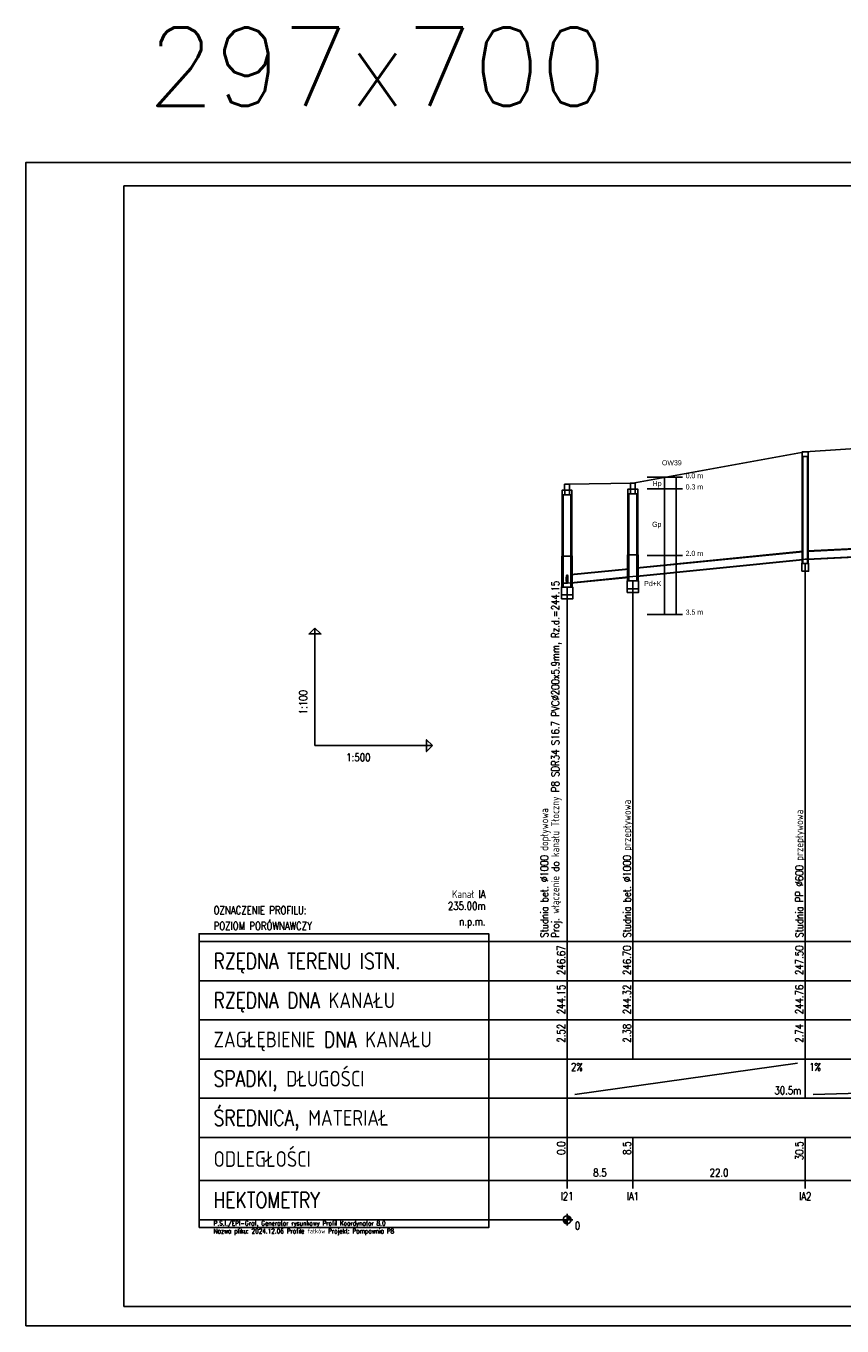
# Model space of a CAD drawing. Header units: metres. Extents: x -25 to 2175, y -3394 to -342.
# Tile 25 of 52: x -25 to 184, y -1963 to -1631. Entities that reach past the tile are written whole.
import ezdxf
from ezdxf.enums import TextEntityAlignment as Align

# ---------------------------------------------------------------- set-up
doc = ezdxf.new("R2010")
doc.units = ezdxf.units.M
doc.header["$LTSCALE"] = 0.2
doc.layers.get('0').update_dxf_attribs({"color": 8, "linetype": 'CONTINUOUS'})
for name, color, linetype in [('gleba', 20, 'CONTINUOUS'), ('Linie_tabeli', 7, 'CONTINUOUS'), ('Pomocnicza', 1, 'CONTINUOUS'), ('Pompownia_P8_Liczby', 7, 'CONTINUOUS'), ('Pompownia_P8_Linie_tabeli', 7, 'CONTINUOUS'), ('Pompownia_P8_Odcinki', 7, 'CONTINUOUS'), ('Pompownia_P8_Opis_PZ', 7, 'CONTINUOUS'), ('Pompownia_P8_Opis_wl', 7, 'CONTINUOUS'), ('Pompownia_P8_Teren_istn', 3, 'CONTINUOUS'), ('Pompownia_P8_Wezly', 7, 'CONTINUOUS'), ('warstwa_nr_0', 8, 'CONTINUOUS')]:
    doc.layers.add(name, color=color, linetype=linetype)
doc.styles.get("Standard").update_dxf_attribs({"font": 'simplex.shx'})

msp = doc.modelspace()

# ---------------------------------------------------------------- linework, layer by layer
at = {"layer": 'Linie_tabeli'}
for p, q in [((133.83, -1746.15), (142.83, -1746.15)), ((133.83, -1749.15), (142.83, -1749.15)), ((133.83, -1766.15), (142.83, -1766.15)), ((133.83, -1781.15), (142.83, -1781.15))]:
    msp.add_line(p, q, dxfattribs=at)
msp.add_lwpolyline([(0.29, -1957.78), (669.29, -1957.78), (669.29, -1671.78), (0.29, -1671.78)], close=True, dxfattribs=at)
at = {"layer": 'Pomocnicza'}
for points in [[(138.28, -1746.15), (138.28, -1781.15)], [(141.28, -1746.15), (141.28, -1766.15)], [(141.28, -1746.15), (141.28, -1781.15)]]:
    msp.add_lwpolyline(points, dxfattribs=at)
at = {"layer": 'Pompownia_P8_Liczby'}
for p, q in [((113.4, -1934.16), (113.4, -1937.16)), ((113.4, -1934.16), (113.4, -1937.16)), ((111.9, -1935.66), (114.9, -1935.66)), ((111.9, -1935.66), (114.9, -1935.66)), ((112.4, -1935.73), (114.4, -1935.59)), ((112.4, -1935.73), (114.4, -1935.59)), ((112.41, -1935.8), (114.39, -1935.52)), ((112.41, -1935.8), (114.39, -1935.52)), ((112.42, -1935.87), (114.38, -1935.45)), ((112.42, -1935.87), (114.38, -1935.45)), ((112.44, -1935.93), (114.36, -1935.38)), ((112.44, -1935.93), (114.36, -1935.38)), ((112.46, -1936), (114.34, -1935.32)), ((112.46, -1936), (114.34, -1935.32)), ((112.49, -1936.07), (114.31, -1935.25)), ((112.49, -1936.07), (114.31, -1935.25)), ((112.52, -1936.13), (114.28, -1935.19)), ((112.52, -1936.13), (114.28, -1935.19)), ((112.55, -1936.19), (114.25, -1935.13)), ((112.55, -1936.19), (114.25, -1935.13)), ((112.59, -1936.25), (114.21, -1935.07)), ((112.59, -1936.25), (114.21, -1935.07)), ((112.64, -1936.3), (114.17, -1935.02)), ((112.64, -1936.3), (114.17, -1935.02)), ((112.68, -1936.35), (114.12, -1934.96)), ((112.68, -1936.35), (114.12, -1934.96)), ((112.73, -1936.4), (114.07, -1934.92)), ((112.73, -1936.4), (114.07, -1934.92)), ((112.79, -1936.45), (114.02, -1934.87)), ((112.79, -1936.45), (114.02, -1934.87)), ((112.84, -1936.49), (113.96, -1934.83)), ((112.84, -1936.49), (113.96, -1934.83)), ((112.9, -1936.52), (113.9, -1934.79)), ((112.9, -1936.52), (113.9, -1934.79)), ((112.96, -1936.56), (113.84, -1934.76)), ((112.96, -1936.56), (113.84, -1934.76)), ((113.03, -1936.59), (113.78, -1934.73)), ((113.03, -1936.59), (113.78, -1934.73)), ((113.09, -1936.61), (113.71, -1934.71)), ((113.09, -1936.61), (113.71, -1934.71)), ((113.16, -1936.63), (113.64, -1934.69)), ((113.16, -1936.63), (113.64, -1934.69)), ((113.23, -1936.64), (113.58, -1934.67)), ((113.23, -1936.64), (113.58, -1934.67)), ((113.3, -1936.65), (113.51, -1934.66)), ((113.3, -1936.65), (113.51, -1934.66)), ((113.37, -1936.66), (113.44, -1934.66)), ((113.37, -1936.66), (113.44, -1934.66))]:
    msp.add_line(p, q, dxfattribs=at)
msp.add_circle((113.4, -1935.66), 1, dxfattribs=at)
msp.add_circle((113.4, -1935.66), 1, dxfattribs=at)
at = {"layer": 'Pompownia_P8_Linie_tabeli'}
for p, q in [((49.05, -1814.66), (49.05, -1784.66)), ((49.05, -1814.66), (79.05, -1814.66)), ((19.48, -1864.66), (113.4, -1864.66)), ((113.4, -1864.66), (471.04, -1864.66)), ((113.4, -1864.66), (113.4, -1894.66)), ((113.4, -1864.66), (113.4, -1925.66)), ((130.19, -1864.66), (130.19, -1894.66)), ((174.18, -1864.66), (174.18, -1894.66)), ((19.48, -1874.66), (113.4, -1874.66)), ((113.4, -1874.66), (471.04, -1874.66)), ((19.48, -1884.66), (113.4, -1884.66)), ((113.4, -1884.66), (471.04, -1884.66)), ((19.48, -1894.66), (113.4, -1894.66)), ((113.4, -1894.66), (471.04, -1894.66)), ((113.4, -1894.66), (113.4, -1904.66)), ((115.4, -1903.66), (172.18, -1895.66)), ((174.18, -1894.66), (174.18, -1904.66)), ((176.18, -1903.66), (469.04, -1895.66)), ((19.48, -1904.66), (113.4, -1904.66)), ((113.4, -1904.66), (471.04, -1904.66)), ((19.48, -1914.66), (113.4, -1914.66)), ((113.4, -1914.66), (471.04, -1914.66)), ((113.4, -1914.66), (113.4, -1927.66)), ((130.19, -1914.66), (130.19, -1927.66)), ((174.18, -1914.66), (174.18, -1927.66)), ((19.48, -1925.66), (113.4, -1925.66)), ((113.4, -1925.66), (471.04, -1925.66)), ((19.48, -1935.66), (113.4, -1935.66))]:
    msp.add_line(p, q, dxfattribs=at)
for points in [[(174.18, -1864.66), (174.18, -1768.16)], [(113.4, -1864.66), (113.4, -1774.2)], [(130.19, -1864.66), (130.19, -1772.6)]]:
    msp.add_lwpolyline(points, dxfattribs=at)
for points in [[(49.05, -1784.66), (50.55, -1786.16), (47.55, -1786.16)], [(79.05, -1814.66), (77.55, -1816.16), (77.55, -1813.16)], [(19.48, -1937.66), (93.4, -1937.66), (93.4, -1862.66), (19.48, -1862.66)]]:
    msp.add_lwpolyline(points, close=True, dxfattribs=at)
at = {"layer": 'Pompownia_P8_Odcinki'}
for points in [[(131.19, -1769.4), (173.58, -1765.16), (173.58, -1765.06), (131.19, -1769.3)], [(174.78, -1765.07), (233.65, -1762.12), (233.65, -1762.02), (174.78, -1764.97)], [(174.78, -1767.07), (233.65, -1764.12), (233.65, -1764.22), (174.78, -1767.17)], [(131.19, -1771.4), (173.58, -1767.16), (173.58, -1767.26), (131.19, -1771.5)], [(114.4, -1771.08), (129.19, -1769.6), (129.19, -1769.5), (114.4, -1770.98)], [(114.4, -1773.08), (129.19, -1771.6), (129.19, -1771.7), (114.4, -1773.18)]]:
    msp.add_lwpolyline(points, close=True, dxfattribs=at)
at = {"layer": 'Pompownia_P8_Opis_wl'}
for major_axis in [(0, -1.1), (0, -1)]:
    msp.add_ellipse((113.4, -1772.18), major_axis=major_axis, ratio=0.2, dxfattribs=at)
at = {"layer": 'Pompownia_P8_Teren_istn'}
msp.add_lwpolyline([(113.4, -1747.96), (130.19, -1747.66), (174.18, -1739.66), (234.65, -1735.66), (248.74, -1735.66), (305.95, -1735.66), (345.52, -1737.66), (407.13, -1737.66), (471.04, -1734.66)], dxfattribs=at)
at = {"layer": 'Pompownia_P8_Wezly'}
for p, q in [((114, -1749.46), (112.8, -1749.46)), ((114, -1750.66), (112.8, -1750.66)), ((130.79, -1749.16), (129.59, -1749.16)), ((130.79, -1750.36), (129.59, -1750.36)), ((114.52, -1766.26), (112.28, -1766.26)), ((131.31, -1765.96), (129.07, -1765.96))]:
    msp.add_line(p, q, dxfattribs=at)
for points in [[(173.43, -1740.86), (174.93, -1740.86), (174.93, -1739.66), (173.43, -1739.66)], [(173.43, -1768.16), (174.93, -1768.16), (174.93, -1740.86), (173.43, -1740.86)], [(173.58, -1768.16), (174.78, -1768.16), (174.78, -1740.86), (173.58, -1740.86)], [(112.78, -1749.46), (114.03, -1749.46), (114.03, -1747.96), (112.78, -1747.96)], [(129.57, -1749.16), (130.82, -1749.16), (130.82, -1747.66), (129.57, -1747.66)], [(112.8, -1749.46), (112.15, -1749.46), (112.15, -1750.66), (112.8, -1750.66)], [(112.4, -1766.26), (112.15, -1766.26), (112.15, -1750.66), (112.4, -1750.66)], [(114, -1749.46), (114.65, -1749.46), (114.65, -1750.66), (114, -1750.66)], [(114.4, -1766.26), (114.65, -1766.26), (114.65, -1750.66), (114.4, -1750.66)], [(129.59, -1749.16), (128.94, -1749.16), (128.94, -1750.36), (129.59, -1750.36)], [(129.19, -1765.96), (128.94, -1765.96), (128.94, -1750.36), (129.19, -1750.36)], [(130.79, -1749.16), (131.44, -1749.16), (131.44, -1750.36), (130.79, -1750.36)], [(131.19, -1765.96), (131.44, -1765.96), (131.44, -1750.36), (131.19, -1750.36)], [(112.4, -1774.2), (112.08, -1774.2), (112.08, -1766.26), (112.4, -1766.26)], [(114.4, -1774.2), (114.72, -1774.2), (114.72, -1766.26), (114.4, -1766.26)], [(129.19, -1772.6), (128.87, -1772.6), (128.87, -1765.96), (129.19, -1765.96)], [(131.19, -1772.6), (131.51, -1772.6), (131.51, -1765.96), (131.19, -1765.96)], [(173.31, -1770.16), (175.04, -1770.16), (175.04, -1768.16), (173.31, -1768.16)], [(174.18, -1768.16), (173.58, -1768.16), (173.58, -1767.16), (174.18, -1767.1), (174.78, -1767.07), (174.78, -1768.16)], [(130.19, -1772.6), (129.19, -1772.6), (129.19, -1771.6), (130.19, -1771.5), (131.19, -1771.4), (131.19, -1772.6)], [(111.96, -1776.2), (114.84, -1776.2), (114.84, -1774.2), (111.96, -1774.2)], [(113.4, -1774.2), (112.4, -1774.2), (112.4, -1773.18), (113.4, -1773.18), (114.4, -1773.08), (114.4, -1774.2)], [(128.75, -1774.6), (131.63, -1774.6), (131.63, -1772.6), (128.75, -1772.6)], [(128.75, -1775.6), (131.63, -1775.6), (131.63, -1774.6), (128.75, -1774.6)], [(111.96, -1777.2), (114.84, -1777.2), (114.84, -1776.2), (111.96, -1776.2)]]:
    msp.add_lwpolyline(points, close=True, dxfattribs=at)
at = {"layer": 'warstwa_nr_0'}
msp.add_lwpolyline([(-24.71, -1962.78), (675.29, -1962.78), (675.29, -1665.78), (-24.71, -1665.78)], close=True, dxfattribs=at)

# ---------------------------------------------------------------- texts
at = {"lineweight": 18, "insert": (6.26, -1631.34), "char_height": 20, "width": 121.6463, "attachment_point": 1}
msp.add_mtext('297x700', dxfattribs=at)
at = {"char_height": 1.3, "attachment_point": 1}
for s, insert, width in [('{\\fArial Narrow|b0|i0|c238|p0;\\POW39}', (137.62, -1739.64), 11.4659), ('{\\FArial Narrow|c0;0.0 m}', (143.67, -1745.12), 8.0951), ('{\\fArial Narrow|b0|i0|c238|p0;0.3 m}', (143.67, -1747.97), 8.3702), ('{\\fArial Narrow|b0|i0|c238|p0;2.0 m}', (143.67, -1764.94), 8.3702), ('{\\fArial Narrow|b0|i0|c238|p0;3.5 m}', (143.67, -1779.93), 8.3702)]:
    msp.add_mtext(s, dxfattribs=dict(at, insert=insert, width=width))
at = {"layer": 'gleba', "char_height": 1.3, "width": 11.5025, "attachment_point": 3}
for s, insert in [('{\\fArial Narrow|b0|i0|c238|p34;Hp}', (137.52, -1747.1)), ('{\\fArial Narrow|b0|i0|c238|p0;Gp}', (137.49, -1757.53)), ('{\\fArial Narrow|b0|i0|c238|p0;Pd+K\\P}', (137.49, -1772.64))]:
    msp.add_mtext(s, dxfattribs=dict(at, insert=insert))
at = {"layer": 'Pompownia_P8_Liczby', "width": 0.8}
msp.add_text('1:100', height=2, rotation=90, dxfattribs=at).set_placement((47.05, -1806.66))
for s, p in [('1:500', (57.05, -1818.66)), ('2%', (114.4, -1897.66)), ('1%', (175.18, -1897.66)), ('0', (115.4, -1938.16)), ('0', (115.4, -1938.16))]:
    msp.add_text(s, height=2, dxfattribs=at).set_placement(p)
for s, p in [('246.67', (112.9, -1865.66)), ('246.70', (129.69, -1865.66)), ('247.50', (173.68, -1865.66)), ('244.15', (112.9, -1875.66)), ('244.32', (129.69, -1875.66)), ('244.76', (173.68, -1875.66)), ('2.52', (112.9, -1885.66)), ('2.38', (129.69, -1885.66)), ('2.74', (173.68, -1885.66)), ('0.0', (112.9, -1915.66)), ('8.5', (129.69, -1915.66)), ('30.5', (173.68, -1915.66))]:
    msp.add_text(s, height=2, rotation=90, dxfattribs=at).set_placement(p, align=Align.RIGHT)
msp.add_text('30.5m', height=2, dxfattribs=at).set_placement((173.18, -1903.66), align=Align.RIGHT)
for s, p in [('8.5', (121.8, -1924.66)), ('22.0', (152.19, -1924.66)), ('I21', (113.4, -1930.66)), ('IA1', (130.19, -1930.66)), ('IA2', (174.18, -1930.66))]:
    msp.add_text(s, height=2, dxfattribs=at).set_placement(p, align=Align.CENTER)
at = {"layer": 'Pompownia_P8_Linie_tabeli', "width": 0.8}
for s, p in [('Kanał IA', (92.58, -1853.56)), ('235.00m', (92.58, -1856.56)), ('n.p.m.', (92.58, -1860.56))]:
    msp.add_text(s, height=2, dxfattribs=at).set_placement(p, align=Align.RIGHT)
for s, height, p in [('OZNACZENIE PROFILU:', 2, (23.18, -1857.66)), ('POZIOM PORÓWNAWCZY', 2, (23.18, -1861.66)), ('RZĘDNA TERENU ISTN.', 4, (23.18, -1871.66)), ('RZĘDNA DNA KANAŁU', 4, (23.18, -1881.66)), ('ZAGŁĘBIENIE DNA KANAŁU', 4, (23.18, -1891.66)), ('SPADKI, DŁUGOŚCI', 4, (23.18, -1901.66)), ('ŚREDNICA, MATERIAŁ', 4, (23.18, -1911.66)), ('ODLEGŁOŚCI', 4, (23.18, -1922.16)), ('HEKTOMETRY', 4, (23.18, -1932.66)), ('P.S.I./EPI-Graf, Generator rysunkowy Profil Koordynator 8.0', 1.2, (23.18, -1937.16)), ('Nazwa pliku: 2024.12.06 Profile fałków Projekt: Pompownia P8', 1.2, (23.18, -1939.16))]:
    msp.add_text(s, height=height, dxfattribs=at).set_placement(p)
at = {"layer": 'Pompownia_P8_Opis_PZ', "width": 0.8}
for s, p in [('Studnia bet. %%c1000 dopływowa', (108.6, -1863.66)), ('Studnia bet. %%c1000 przepływowa', (129.69, -1863.66)), ('Studnia PP %%c600 przepływowa', (173.68, -1863.66))]:
    msp.add_text(s, height=2, rotation=90, dxfattribs=at).set_placement(p)
at = {"layer": 'Pompownia_P8_Opis_wl', "width": 0.8}
msp.add_text('Proj. włączenie do kanału Tłoczny P8 SDR34 S16.7 PVC%%c200x5.9mm, Rz.d.=244.15', height=2, rotation=90, dxfattribs=at).set_placement((111.4, -1863.66))

doc.saveas('drawing.dxf')
